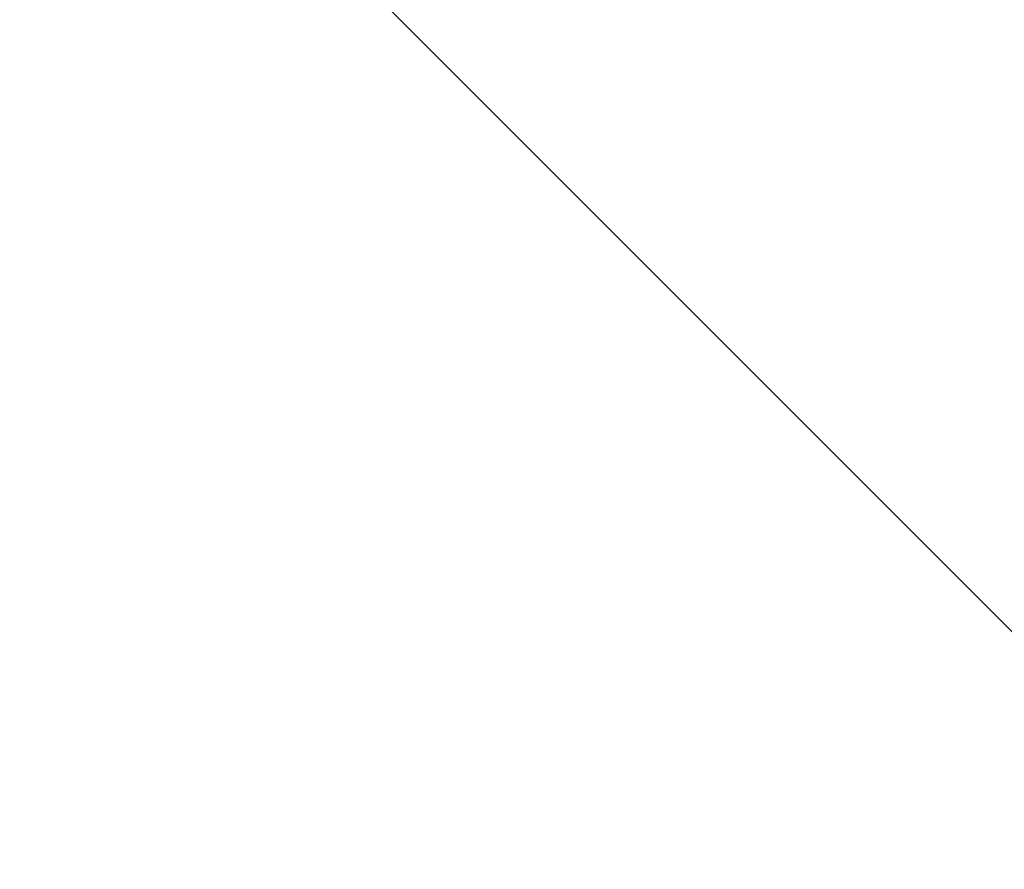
# Model space of a CAD drawing. Header units: centimetres. Extents: x -10 to 8.9, y -34.1 to -8.
# Tile 33 of 256: x -6.8245 to -6.8047, y -33.9553 to -33.9382. Entities that reach past the tile are written whole.
import ezdxf

# ---------------------------------------------------------------- set-up
doc = ezdxf.new("R2010")
doc.units = ezdxf.units.CM
doc.layers.add('Default', color=7, linetype='Continuous', true_color=0x000000)

msp = doc.modelspace()

# ---------------------------------------------------------------- linework, layer by layer
at = {"layer": 'Default'}
msp.add_line((-6.756494, -33.998574, -1.05), (-6.929229, -33.825839, -1.05), dxfattribs=at)
at = {"layer": 'Default', "extrusion": (0, 0, -1)}
for centre in [(6.55, -33.205, 0.53), (6.55, -33.205, -0.2075)]:
    msp.add_arc(centre, 0.75, 180, 0, dxfattribs=at)
at = {"layer": 'Default'}
for points in [[(-6.55, -32.43, -0.59725), (-6.571115, -32.43, -0.596839), (-6.613354, -32.431726, -0.596003), (-6.676343, -32.439492, -0.594714), (-6.738448, -32.452368, -0.593401), (-6.799376, -32.470305, -0.59207), (-6.858504, -32.493106, -0.590735), (-6.915762, -32.520758, -0.589397), (-6.970367, -32.552885, -0.588075), (-7.022248, -32.589411, -0.586771), (-7.07097, -32.630061, -0.585492), (-7.11623, -32.674566, -0.584261), (-7.157827, -32.722808, -0.582986), (-7.194958, -32.773748, -0.581695), (-7.228125, -32.827972, -0.580372), (-7.257247, -32.885894, -0.579009), (-7.281218, -32.945594, -0.577654), (-7.299531, -33.004934, -0.576351), (-7.31243, -33.061981, -0.575136), (-7.321111, -33.120235, -0.573932), (-7.325339, -33.179476, -0.572744), (-7.325017, -33.238946, -0.571591), (-7.32016, -33.297719, -0.570405), (-7.311134, -33.354924, -0.569219), (-7.296931, -33.414845, -0.567938), (-7.277333, -33.475147, -0.566606), (-7.252445, -33.534493, -0.56525), (-7.223078, -33.590912, -0.563915), (-7.189339, -33.644559, -0.562598), (-7.151254, -33.695367, -0.561301), (-7.109194, -33.742836, -0.56004), (-7.063366, -33.786739, -0.558806), (-7.014173, -33.826699, -0.557523), (-6.961763, -33.862584, -0.556214), (-6.906736, -33.893988, -0.55489), (-6.849183, -33.920862, -0.553548), (-6.809556, -33.935548, -0.55267), (-6.789485, -33.94207, -0.552227)], [(-6.789486, -33.94207, -0.617526), (-6.809707, -33.935499, -0.617973), (-6.849628, -33.92069, -0.618858), (-6.907593, -33.893558, -0.62021), (-6.962985, -33.861833, -0.621543), (-7.015713, -33.825563, -0.622862), (-7.06517, -33.785159, -0.624154), (-7.111188, -33.740775, -0.625396), (-7.153373, -33.692779, -0.626669), (-7.191512, -33.641404, -0.627977), (-7.225214, -33.587188, -0.629304), (-7.254449, -33.530209, -0.630649), (-7.27902, -33.470557, -0.632009), (-7.298136, -33.410443, -0.633333), (-7.311772, -33.351441, -0.634592), (-7.32029, -33.29617, -0.635736), (-7.324965, -33.23933, -0.636883), (-7.325359, -33.180837, -0.638017), (-7.321351, -33.122743, -0.639181), (-7.313086, -33.065737, -0.640357), (-7.300927, -33.010452, -0.641532), (-7.283642, -32.952598, -0.642798), (-7.260216, -32.892504, -0.644156), (-7.231211, -32.833522, -0.645539), (-7.198011, -32.778317, -0.646881), (-7.160976, -32.726796, -0.648183), (-7.119579, -32.67815, -0.649465), (-7.074203, -32.632987, -0.650705), (-7.025314, -32.591758, -0.651992), (-6.973161, -32.554677, -0.653306), (-6.91828, -32.522098, -0.654637), (-6.860763, -32.494076, -0.655983), (-6.801251, -32.470931, -0.657328), (-6.7399, -32.452716, -0.658669), (-6.6772, -32.439619, -0.659996), (-6.613827, -32.431754, -0.661293), (-6.571271, -32.43, -0.662136), (-6.55, -32.43, -0.66255)]]:
    msp.add_open_spline(points, degree=3, dxfattribs=at)

doc.saveas('drawing.dxf')
